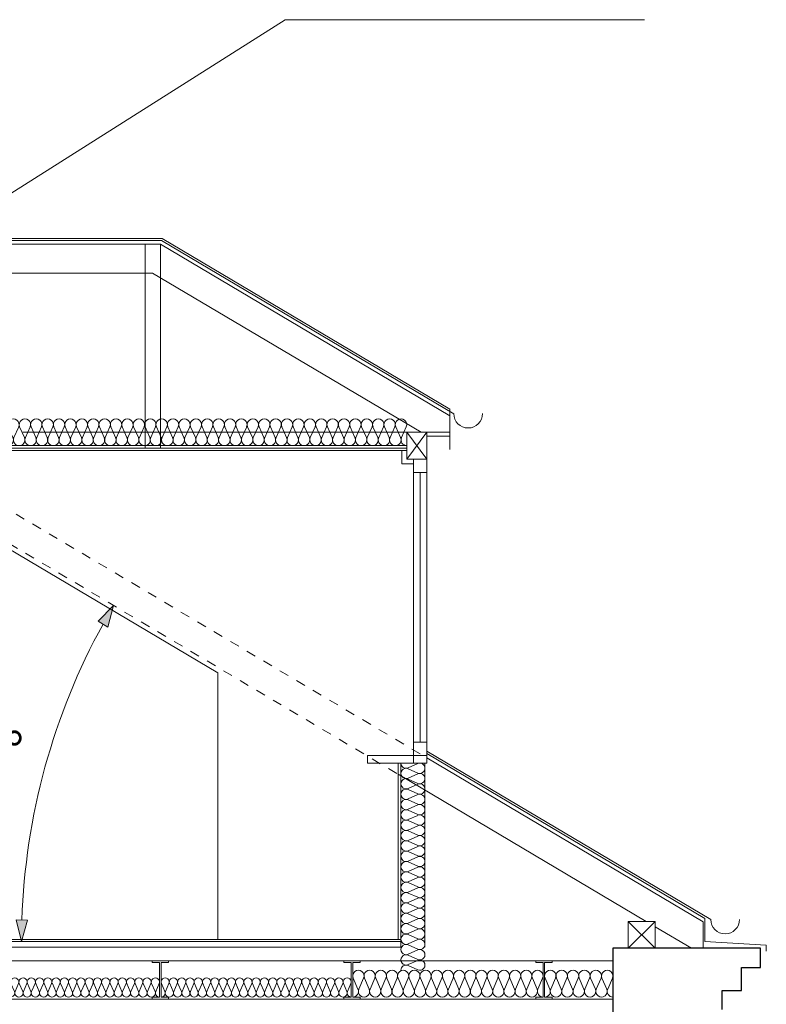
# Model space of a CAD drawing. Extents: x -394022 to -71759, y -12022 to 18278.
# Tile 43 of 91: x -216402 to -212509, y 7516 to 12649. Entities that reach past the tile are written whole.
import ezdxf

# ---------------------------------------------------------------- set-up
doc = ezdxf.new("R2010")
doc.units = 0
doc.header["$MEASUREMENT"] = 0
doc.linetypes.add('Hidden Line', pattern=[100, 50, -50])
for name, color, linetype, lineweight in [('0_Nr_Pióra__21', 7, 'Continuous', 13), ('0_Nr_Pióra__5', 7, 'Continuous', 13), ('INWENT DACH_Nr_Pióra__5', 7, 'Continuous', 13), ('INWENT ODWODNIENIE_Nr_Pióra__5', 7, 'Continuous', 13), ('INWENT OPISY_Nr_Pióra__21', 7, 'Continuous', 13), ('INWENT STROPY_Nr_Pióra__21', 7, 'Continuous', 13), ('INWENT. OKNA_Nr_Pióra__21', 7, 'Continuous', 13), ('INWENT.ŚCIANY_Nr_Pióra__1', 7, 'Continuous', 25), ('INWENT.ŚCIANY_Nr_Pióra__21', 7, 'Continuous', 13), ('INWENT.ŚCIANY_Nr_Pióra__5', 7, 'Continuous', 13)]:
    doc.layers.add(name, color=color, linetype=linetype, lineweight=lineweight)
doc.layers.add('INWENT STROPY', color=7, linetype='Continuous')
for name, color, linetype, lineweight, true_color in [('INWENT STROPY_Nr_Pióra__2', 7, 'Continuous', 13, 0x7f7f7f), ('INWENT STROPY_Nr_Pióra__25', 7, 'Continuous', 15, 0x40a5ff), ('Inwentaryzacja Konst._Nr_Pióra__24', 7, 'Continuous', 13, 0x029e21), ('Inwentaryzacja Konst._Nr_Pióra__25', 7, 'Continuous', 15, 0x40a5ff)]:
    doc.layers.add(name, color=color, linetype=linetype, lineweight=lineweight, true_color=true_color)
doc.styles.add('GENERATED_STYLE_1', font='txt')
doc.dimstyles.new('GENERATED_STYLE__1', dxfattribs={"dimtxt": 200, "dimasz": 110.144928, "dimexe": 0.18, "dimexo": 40, "dimgap": 0.09, "dimtad": 1, "dimtih": 1, "dimtoh": 1, "dimdec": 0, "dimzin": 0, "dimdsep": 46, "dimtxsty": 'GENERATED_STYLE_1', "dimblk": 'ARROWHEAD_5', "dimblk1": 'ARROWHEAD_5', "dimblk2": 'ARROWHEAD_5', "dimcen": 0.09, "dimclrd": 7, "dimclre": 7, "dimclrt": 7, "dimazin": 0, "dimtfac": 1, "dimtdec": 4, "dimtmove": 0, "dimatfit": 3, "dimfxl": 0, "dimtolj": 1, "dimtzin": 0, "dimarcsym": 0})

# ---------------------------------------------------------------- blocks, each defined once
blk = doc.blocks.new('Izolacja cieplna 14_16', base_point=(-214414.2, 8773.2))
at = {"layer": 'INWENT STROPY_Nr_Pióra__2', "linetype": 'Continuous'}
for p, q in [((-214326.5, 8770.9), (-214377, 8748.4)), ((-214377, 8743.9), (-214326.5, 8721.5)), ((-214326.5, 8716.9), (-214377, 8694.4)), ((-214377, 8689.9), (-214326.5, 8667.5)), ((-214326.5, 8662.9), (-214377, 8640.4)), ((-214377, 8635.9), (-214326.5, 8613.5)), ((-214326.5, 8608.9), (-214377, 8586.4)), ((-214377, 8581.9), (-214326.5, 8559.5)), ((-214326.5, 8554.9), (-214377, 8532.4)), ((-214377, 8527.9), (-214326.5, 8505.5)), ((-214326.5, 8500.9), (-214377, 8478.4)), ((-214377, 8473.9), (-214326.5, 8451.5)), ((-214326.5, 8446.9), (-214377, 8424.4)), ((-214377, 8419.9), (-214326.5, 8397.5)), ((-214326.5, 8392.9), (-214377, 8370.4)), ((-214377, 8365.9), (-214326.5, 8343.5)), ((-214326.5, 8338.9), (-214377, 8316.4)), ((-214377, 8311.9), (-214326.5, 8289.5)), ((-214326.5, 8284.9), (-214377, 8262.4)), ((-214377, 8257.9), (-214326.5, 8235.5)), ((-214326.5, 8230.9), (-214377, 8208.4)), ((-214377, 8203.9), (-214326.5, 8181.5)), ((-214326.5, 8176.9), (-214377, 8154.4)), ((-214377, 8149.9), (-214326.5, 8127.5)), ((-214326.5, 8122.9), (-214377, 8100.4)), ((-214377, 8095.9), (-214326.5, 8073.5)), ((-214326.5, 8068.9), (-214377, 8046.4)), ((-214377, 8041.9), (-214326.5, 8019.5)), ((-214326.5, 8014.9), (-214377, 7992.4)), ((-214377, 7987.9), (-214326.5, 7965.5)), ((-214326.5, 7960.9), (-214377, 7938.4)), ((-214377, 7933.9), (-214326.5, 7911.5)), ((-214326.5, 7906.9), (-214377, 7884.4)), ((-214377, 7879.9), (-214326.5, 7857.5)), ((-214326.5, 7852.9), (-214377, 7830.4)), ((-214377, 7825.9), (-214326.5, 7803.5)), ((-214326.5, 7798.9), (-214377, 7776.4)), ((-214377, 7771.9), (-214326.5, 7749.5)), ((-214326.5, 7744.9), (-214377, 7722.4)), ((-214377, 7717.9), (-214326.5, 7695.5))]:
    blk.add_line(p, q, dxfattribs=at)
for centre, start_param, end_param in [((-214387.7, 8719.2), 2.7288, 6.695979), ((-214387.7, 8773.2), 4.712389, 6.695979), ((-214315.8, 8746.2), 5.870392, 9.837571), ((-214387.7, 8665.2), 2.7288, 6.695979), ((-214315.8, 8692.2), 5.870392, 9.837571), ((-214387.7, 8611.2), 2.7288, 6.695979), ((-214315.8, 8638.2), 5.870392, 9.837571), ((-214387.7, 8557.2), 2.7288, 6.695979), ((-214315.8, 8584.2), 5.870392, 9.837571), ((-214387.7, 8503.2), 2.7288, 6.695979), ((-214315.8, 8530.2), 5.870392, 9.837571), ((-214387.7, 8449.2), 2.7288, 6.695979), ((-214315.8, 8476.2), 5.870392, 9.837571), ((-214387.7, 8395.2), 2.7288, 6.695979), ((-214315.8, 8422.2), 5.870392, 9.837571), ((-214387.7, 8341.2), 2.7288, 6.695979), ((-214315.8, 8368.2), 5.870392, 9.837571), ((-214387.7, 8287.2), 2.7288, 6.695979), ((-214315.8, 8314.2), 5.870392, 9.837571), ((-214315.8, 8260.2), 5.870392, 9.837571), ((-214387.7, 8233.2), 2.7288, 6.695979), ((-214315.8, 8206.2), 5.870392, 9.837571), ((-214387.7, 8179.2), 2.7288, 6.695979), ((-214315.8, 8152.2), 5.870392, 9.837571), ((-214387.7, 8125.2), 2.7288, 6.695979), ((-214315.8, 8098.2), 5.870392, 9.837571), ((-214387.7, 8071.2), 2.7288, 6.695979), ((-214315.8, 8044.2), 5.870392, 9.837571), ((-214387.7, 8017.2), 2.7288, 6.695979), ((-214315.8, 7990.2), 5.870392, 9.837571), ((-214387.7, 7963.2), 2.7288, 6.695979), ((-214315.8, 7936.2), 5.870392, 9.837571), ((-214387.7, 7909.2), 2.7288, 6.695979), ((-214315.8, 7882.2), 5.870392, 9.837571), ((-214387.7, 7855.2), 2.7288, 6.695979), ((-214315.8, 7828.2), 5.870392, 9.837571), ((-214387.7, 7801.2), 2.7288, 6.695979), ((-214315.8, 7774.2), 5.870392, 9.837571), ((-214387.7, 7747.2), 2.7288, 6.695979), ((-214387.7, 7693.2), 2.7288, 4.712389), ((-214315.8, 7720.2), 5.870392, 9.837571)]:
    blk.add_ellipse(centre, major_axis=(0, -27), ratio=0.984621, start_param=start_param, end_param=end_param, dxfattribs=at)
blk = doc.blocks.new('Izolacja cieplna 14_33', base_point=(-216665.2, 7553.2))
at = {"layer": 'INWENT STROPY_Nr_Pióra__2', "linetype": 'Continuous'}
for p, q in [((-216663.4, 7623.4), (-216645.5, 7583)), ((-216641.9, 7583), (-216623.9, 7623.4)), ((-216620.3, 7623.4), (-216602.4, 7583)), ((-216598.7, 7583), (-216580.8, 7623.4)), ((-216577.2, 7623.4), (-216559.2, 7583)), ((-216555.6, 7583), (-216537.7, 7623.4)), ((-216534, 7623.4), (-216516.1, 7583)), ((-216512.5, 7583), (-216494.5, 7623.4)), ((-216490.9, 7623.4), (-216473, 7583)), ((-216469.3, 7583), (-216451.4, 7623.4)), ((-216447.8, 7623.4), (-216429.8, 7583)), ((-216426.2, 7583), (-216408.3, 7623.4)), ((-216404.7, 7623.4), (-216386.7, 7583)), ((-216383.1, 7583), (-216365.1, 7623.4)), ((-216361.5, 7623.4), (-216343.6, 7583)), ((-216340, 7583), (-216322, 7623.4)), ((-216318.4, 7623.4), (-216300.4, 7583)), ((-216296.8, 7583), (-216278.9, 7623.4)), ((-216275.3, 7623.4), (-216257.3, 7583)), ((-216253.7, 7583), (-216235.8, 7623.4)), ((-216232.1, 7623.4), (-216214.2, 7583)), ((-216210.6, 7583), (-216192.6, 7623.4)), ((-216189, 7623.4), (-216171.1, 7583)), ((-216167.4, 7583), (-216149.5, 7623.4)), ((-216145.9, 7623.4), (-216127.9, 7583)), ((-216124.3, 7583), (-216106.4, 7623.4)), ((-216102.7, 7623.4), (-216084.8, 7583)), ((-216081.2, 7583), (-216063.2, 7623.4)), ((-216059.6, 7623.4), (-216041.7, 7583)), ((-216038, 7583), (-216020.1, 7623.4)), ((-216016.5, 7623.4), (-215998.5, 7583)), ((-215994.9, 7583), (-215977, 7623.4)), ((-215973.3, 7623.4), (-215955.4, 7583)), ((-215951.8, 7583), (-215933.8, 7623.4)), ((-215930.2, 7623.4), (-215912.3, 7583)), ((-215908.7, 7583), (-215890.7, 7623.4)), ((-215887.1, 7623.4), (-215869.1, 7583)), ((-215865.5, 7583), (-215847.6, 7623.4)), ((-215844, 7623.4), (-215826, 7583)), ((-215822.4, 7583), (-215804.4, 7623.4)), ((-215800.8, 7623.4), (-215782.9, 7583)), ((-215779.3, 7583), (-215761.3, 7623.4)), ((-215757.7, 7623.4), (-215739.8, 7583)), ((-215736.1, 7583), (-215718.2, 7623.4)), ((-215714.6, 7623.4), (-215696.6, 7583)), ((-215693, 7583), (-215675.1, 7623.4))]:
    blk.add_line(p, q, dxfattribs=at)
for centre, start_param, end_param in [((-216643.7, 7631.9), 5.870392, 9.837571), ((-216600.6, 7631.9), 5.870392, 9.837571), ((-216557.4, 7631.9), 5.870392, 9.837571), ((-216514.3, 7631.9), 5.870392, 9.837571), ((-216471.2, 7631.9), 5.870392, 9.837571), ((-216428, 7631.9), 5.870392, 9.837571), ((-216384.9, 7631.9), 5.870392, 9.837571), ((-216341.8, 7631.9), 5.870392, 9.837571), ((-216298.6, 7631.9), 5.870392, 9.837571), ((-216255.5, 7631.9), 5.870392, 9.837571), ((-216212.4, 7631.9), 5.870392, 9.837571), ((-216169.2, 7631.9), 5.870392, 9.837571), ((-216126.1, 7631.9), 5.870392, 9.837571), ((-216083, 7631.9), 5.870392, 9.837571), ((-216039.9, 7631.9), 5.870392, 9.837571), ((-215996.7, 7631.9), 5.870392, 9.837571), ((-215953.6, 7631.9), 5.870392, 9.837571), ((-215910.5, 7631.9), 5.870392, 9.837571), ((-215867.3, 7631.9), 5.870392, 9.837571), ((-215824.2, 7631.9), 5.870392, 9.837571), ((-215781.1, 7631.9), 5.870392, 9.837571), ((-215737.9, 7631.9), 5.870392, 9.837571), ((-215694.8, 7631.9), 5.870392, 9.837571), ((-216665.2, 7574.4), 4.712389, 6.695979), ((-216622.1, 7574.4), 2.7288, 6.695979), ((-216579, 7574.4), 2.7288, 6.695979), ((-216535.9, 7574.4), 2.7288, 6.695979), ((-216492.7, 7574.4), 2.7288, 6.695979), ((-216449.6, 7574.4), 2.7288, 6.695979), ((-216406.5, 7574.4), 2.7288, 6.695979), ((-216363.3, 7574.4), 2.7288, 6.695979), ((-216320.2, 7574.4), 2.7288, 6.695979), ((-216277.1, 7574.4), 2.7288, 6.695979), ((-216233.9, 7574.4), 2.7288, 6.695979), ((-216190.8, 7574.4), 2.7288, 6.695979), ((-216147.7, 7574.4), 2.7288, 6.695979), ((-216104.6, 7574.4), 2.7288, 6.695979), ((-216061.4, 7574.4), 2.7288, 6.695979), ((-216018.3, 7574.4), 2.7288, 6.695979), ((-215975.2, 7574.4), 2.7288, 6.695979), ((-215932, 7574.4), 2.7288, 6.695979), ((-215888.9, 7574.4), 2.7288, 6.695979), ((-215845.8, 7574.4), 2.7288, 6.695979), ((-215802.6, 7574.4), 2.7288, 6.695979), ((-215759.5, 7574.4), 2.7288, 6.695979), ((-215716.4, 7574.4), 2.7288, 6.695979), ((-215673.2, 7574.4), 2.7288, 4.712389)]:
    blk.add_ellipse(centre, major_axis=(21.6, 0), ratio=0.986209, start_param=start_param, end_param=end_param, dxfattribs=at)
blk = doc.blocks.new('Izolacja cieplna 14_34', base_point=(-213665.2, 7553.2))
at = {"layer": 'INWENT STROPY_Nr_Pióra__2', "linetype": 'Continuous'}
for p, q in [((-213662.8, 7651.5), (-213638.1, 7594.9)), ((-213633.1, 7594.9), (-213608.4, 7651.5)), ((-213603.4, 7651.5), (-213578.7, 7594.9)), ((-213573.8, 7594.9), (-213549.1, 7651.5)), ((-213544.1, 7651.5), (-213519.4, 7594.9)), ((-213514.4, 7594.9), (-213489.7, 7651.5)), ((-213484.8, 7651.5), (-213460.1, 7594.9)), ((-213455.1, 7594.9), (-213430.4, 7651.5)), ((-213425.4, 7651.5), (-213400.7, 7594.9)), ((-213395.8, 7594.9), (-213371.1, 7651.5)), ((-213366.1, 7651.5), (-213341.4, 7594.9)), ((-213336.4, 7594.9), (-213311.7, 7651.5))]:
    blk.add_line(p, q, dxfattribs=at)
for centre, start_param, end_param in [((-213635.6, 7663.4), 4.299595, 8.266775), ((-213576.2, 7663.4), 4.299595, 8.266775), ((-213516.9, 7663.4), 4.299595, 8.266775), ((-213457.6, 7663.4), 4.299595, 8.266775), ((-213398.2, 7663.4), 4.299595, 8.266775), ((-213338.9, 7663.4), 4.299595, 8.266775), ((-213665.2, 7583), 3.141593, 5.125182), ((-213605.9, 7583), 1.158004, 5.125183), ((-213546.6, 7583), 1.158004, 5.125183), ((-213487.2, 7583), 1.158004, 5.125183), ((-213427.9, 7583), 1.158004, 5.125183), ((-213368.6, 7583), 1.158004, 5.125183), ((-213309.2, 7583), 1.158004, 3.141593)]:
    blk.add_ellipse(centre, major_axis=(0, 29.8), ratio=0.996364, start_param=start_param, end_param=end_param, dxfattribs=at)
blk = doc.blocks.new('Izolacja cieplna 14_55', base_point=(-218069.2, 10428.2))
at = {"layer": 'INWENT STROPY_Nr_Pióra__2', "linetype": 'Continuous'}
for p, q in [((-218066.8, 10526.5), (-218042, 10469.9)), ((-218037, 10469.9), (-218012.3, 10526.5)), ((-218007.3, 10526.5), (-217982.6, 10469.9)), ((-217977.6, 10469.9), (-217952.9, 10526.5)), ((-217947.9, 10526.5), (-217923.2, 10469.9)), ((-217918.2, 10469.9), (-217893.4, 10526.5)), ((-217888.4, 10526.5), (-217863.7, 10469.9)), ((-217858.7, 10469.9), (-217834, 10526.5)), ((-217829, 10526.5), (-217804.3, 10469.9)), ((-217799.3, 10469.9), (-217774.6, 10526.5)), ((-217769.6, 10526.5), (-217744.8, 10469.9)), ((-217739.9, 10469.9), (-217715.1, 10526.5)), ((-217710.1, 10526.5), (-217685.4, 10469.9)), ((-217680.4, 10469.9), (-217655.7, 10526.5)), ((-217650.7, 10526.5), (-217626, 10469.9)), ((-217621, 10469.9), (-217596.3, 10526.5)), ((-217591.3, 10526.5), (-217566.5, 10469.9)), ((-217561.5, 10469.9), (-217536.8, 10526.5)), ((-217531.8, 10526.5), (-217507.1, 10469.9)), ((-217502.1, 10469.9), (-217477.4, 10526.5)), ((-217472.4, 10526.5), (-217447.7, 10469.9)), ((-217442.7, 10469.9), (-217418, 10526.5)), ((-217413, 10526.5), (-217388.2, 10469.9)), ((-217383.2, 10469.9), (-217358.5, 10526.5)), ((-217353.5, 10526.5), (-217328.8, 10469.9)), ((-217323.8, 10469.9), (-217299.1, 10526.5)), ((-217294.1, 10526.5), (-217269.4, 10469.9)), ((-217264.4, 10469.9), (-217239.6, 10526.5)), ((-217234.7, 10526.5), (-217209.9, 10469.9)), ((-217204.9, 10469.9), (-217180.2, 10526.5)), ((-217175.2, 10526.5), (-217150.5, 10469.9)), ((-217145.5, 10469.9), (-217120.8, 10526.5)), ((-217115.8, 10526.5), (-217091.1, 10469.9)), ((-217086.1, 10469.9), (-217061.3, 10526.5)), ((-217056.3, 10526.5), (-217031.6, 10469.9)), ((-217026.6, 10469.9), (-217001.9, 10526.5)), ((-216996.9, 10526.5), (-216972.2, 10469.9)), ((-216967.2, 10469.9), (-216942.5, 10526.5)), ((-216937.5, 10526.5), (-216912.8, 10469.9)), ((-216907.8, 10469.9), (-216883, 10526.5)), ((-216878, 10526.5), (-216853.3, 10469.9)), ((-216848.3, 10469.9), (-216823.6, 10526.5)), ((-216818.6, 10526.5), (-216793.9, 10469.9)), ((-216788.9, 10469.9), (-216764.2, 10526.5)), ((-216759.2, 10526.5), (-216734.4, 10469.9)), ((-216729.5, 10469.9), (-216704.7, 10526.5)), ((-216699.7, 10526.5), (-216675, 10469.9)), ((-216670, 10469.9), (-216645.3, 10526.5)), ((-216640.3, 10526.5), (-216615.6, 10469.9)), ((-216610.6, 10469.9), (-216585.9, 10526.5)), ((-216580.9, 10526.5), (-216556.1, 10469.9)), ((-216551.1, 10469.9), (-216526.4, 10526.5)), ((-216521.4, 10526.5), (-216496.7, 10469.9)), ((-216491.7, 10469.9), (-216467, 10526.5)), ((-216462, 10526.5), (-216437.3, 10469.9)), ((-216432.3, 10469.9), (-216407.6, 10526.5)), ((-216402.6, 10526.5), (-216377.8, 10469.9)), ((-216372.8, 10469.9), (-216348.1, 10526.5)), ((-216343.1, 10526.5), (-216318.4, 10469.9)), ((-216313.4, 10469.9), (-216288.7, 10526.5)), ((-216283.7, 10526.5), (-216259, 10469.9)), ((-216254, 10469.9), (-216229.2, 10526.5)), ((-216224.3, 10526.5), (-216199.5, 10469.9)), ((-216194.5, 10469.9), (-216169.8, 10526.5)), ((-216164.8, 10526.5), (-216140.1, 10469.9)), ((-216135.1, 10469.9), (-216110.4, 10526.5)), ((-216105.4, 10526.5), (-216080.7, 10469.9)), ((-216075.7, 10469.9), (-216050.9, 10526.5)), ((-216045.9, 10526.5), (-216021.2, 10469.9)), ((-216016.2, 10469.9), (-215991.5, 10526.5)), ((-215986.5, 10526.5), (-215961.8, 10469.9)), ((-215956.8, 10469.9), (-215932.1, 10526.5)), ((-215927.1, 10526.5), (-215902.3, 10469.9)), ((-215897.4, 10469.9), (-215872.6, 10526.5)), ((-215867.6, 10526.5), (-215842.9, 10469.9)), ((-215837.9, 10469.9), (-215813.2, 10526.5)), ((-215808.2, 10526.5), (-215783.5, 10469.9)), ((-215778.5, 10469.9), (-215753.8, 10526.5)), ((-215748.8, 10526.5), (-215724, 10469.9)), ((-215719, 10469.9), (-215694.3, 10526.5)), ((-215689.3, 10526.5), (-215664.6, 10469.9)), ((-215659.6, 10469.9), (-215634.9, 10526.5)), ((-215629.9, 10526.5), (-215605.2, 10469.9)), ((-215600.2, 10469.9), (-215575.5, 10526.5)), ((-215570.5, 10526.5), (-215545.7, 10469.9)), ((-215540.7, 10469.9), (-215516, 10526.5)), ((-215511, 10526.5), (-215486.3, 10469.9)), ((-215481.3, 10469.9), (-215456.6, 10526.5)), ((-215451.6, 10526.5), (-215426.9, 10469.9)), ((-215421.9, 10469.9), (-215397.1, 10526.5)), ((-215392.2, 10526.5), (-215367.4, 10469.9)), ((-215362.4, 10469.9), (-215337.7, 10526.5)), ((-215332.7, 10526.5), (-215308, 10469.9)), ((-215303, 10469.9), (-215278.3, 10526.5)), ((-215273.3, 10526.5), (-215248.6, 10469.9)), ((-215243.6, 10469.9), (-215218.8, 10526.5)), ((-215213.8, 10526.5), (-215189.1, 10469.9)), ((-215184.1, 10469.9), (-215159.4, 10526.5)), ((-215154.4, 10526.5), (-215129.7, 10469.9)), ((-215124.7, 10469.9), (-215100, 10526.5)), ((-215095, 10526.5), (-215070.3, 10469.9)), ((-215065.3, 10469.9), (-215040.5, 10526.5)), ((-215035.5, 10526.5), (-215010.8, 10469.9)), ((-215005.8, 10469.9), (-214981.1, 10526.5)), ((-214976.1, 10526.5), (-214951.4, 10469.9)), ((-214946.4, 10469.9), (-214921.7, 10526.5)), ((-214916.7, 10526.5), (-214891.9, 10469.9)), ((-214887, 10469.9), (-214862.2, 10526.5)), ((-214857.2, 10526.5), (-214832.5, 10469.9)), ((-214827.5, 10469.9), (-214802.8, 10526.5)), ((-214797.8, 10526.5), (-214773.1, 10469.9)), ((-214768.1, 10469.9), (-214743.4, 10526.5)), ((-214738.4, 10526.5), (-214713.6, 10469.9)), ((-214708.6, 10469.9), (-214683.9, 10526.5)), ((-214678.9, 10526.5), (-214654.2, 10469.9)), ((-214649.2, 10469.9), (-214624.5, 10526.5)), ((-214619.5, 10526.5), (-214594.8, 10469.9)), ((-214589.8, 10469.9), (-214565.1, 10526.5)), ((-214560.1, 10526.5), (-214535.3, 10469.9)), ((-214530.3, 10469.9), (-214505.6, 10526.5)), ((-214500.6, 10526.5), (-214475.9, 10469.9)), ((-214470.9, 10469.9), (-214446.2, 10526.5)), ((-214441.2, 10526.5), (-214416.5, 10469.9)), ((-214411.5, 10469.9), (-214386.7, 10526.5))]:
    blk.add_line(p, q, dxfattribs=at)
for centre, start_param, end_param in [((-218039.5, 10538.4), 4.299595, 8.266775), ((-217980.1, 10538.4), 4.299595, 8.266775), ((-217920.7, 10538.4), 4.299595, 8.266775), ((-217861.2, 10538.4), 4.299595, 8.266775), ((-217801.8, 10538.4), 4.299595, 8.266775), ((-217742.4, 10538.4), 4.299595, 8.266775), ((-217682.9, 10538.4), 4.299595, 8.266775), ((-217623.5, 10538.4), 4.299595, 8.266775), ((-217564, 10538.4), 4.299595, 8.266775), ((-217504.6, 10538.4), 4.299595, 8.266775), ((-217445.2, 10538.4), 4.299595, 8.266775), ((-217385.7, 10538.4), 4.299595, 8.266775), ((-217326.3, 10538.4), 4.299595, 8.266775), ((-217266.9, 10538.4), 4.299595, 8.266775), ((-217207.4, 10538.4), 4.299595, 8.266775), ((-217148, 10538.4), 4.299595, 8.266775), ((-217088.6, 10538.4), 4.299595, 8.266775), ((-217029.1, 10538.4), 4.299595, 8.266775), ((-216969.7, 10538.4), 4.299595, 8.266775), ((-216910.3, 10538.4), 4.299595, 8.266775), ((-216850.8, 10538.4), 4.299595, 8.266775), ((-216791.4, 10538.4), 4.299595, 8.266775), ((-216731.9, 10538.4), 4.299595, 8.266775), ((-216672.5, 10538.4), 4.299595, 8.266775), ((-216613.1, 10538.4), 4.299595, 8.266775), ((-216553.6, 10538.4), 4.299595, 8.266775), ((-216494.2, 10538.4), 4.299595, 8.266775), ((-216434.8, 10538.4), 4.299595, 8.266775), ((-216375.3, 10538.4), 4.299595, 8.266775), ((-216315.9, 10538.4), 4.299595, 8.266775), ((-216256.5, 10538.4), 4.299595, 8.266775), ((-216197, 10538.4), 4.299595, 8.266775), ((-216137.6, 10538.4), 4.299595, 8.266775), ((-216078.2, 10538.4), 4.299595, 8.266775), ((-216018.7, 10538.4), 4.299595, 8.266775), ((-215959.3, 10538.4), 4.299595, 8.266775), ((-215899.9, 10538.4), 4.299595, 8.266775), ((-215840.4, 10538.4), 4.299595, 8.266775), ((-215781, 10538.4), 4.299595, 8.266775), ((-215721.5, 10538.4), 4.299595, 8.266775), ((-215662.1, 10538.4), 4.299595, 8.266775), ((-215602.7, 10538.4), 4.299595, 8.266775), ((-215543.2, 10538.4), 4.299595, 8.266775), ((-215483.8, 10538.4), 4.299595, 8.266775), ((-215424.4, 10538.4), 4.299595, 8.266775), ((-215364.9, 10538.4), 4.299595, 8.266775), ((-215305.5, 10538.4), 4.299595, 8.266775), ((-215246.1, 10538.4), 4.299595, 8.266775), ((-215186.6, 10538.4), 4.299595, 8.266775), ((-215127.2, 10538.4), 4.299595, 8.266775), ((-215067.8, 10538.4), 4.299595, 8.266775), ((-215008.3, 10538.4), 4.299595, 8.266775), ((-214948.9, 10538.4), 4.299595, 8.266775), ((-214889.4, 10538.4), 4.299595, 8.266775), ((-214830, 10538.4), 4.299595, 8.266775), ((-214770.6, 10538.4), 4.299595, 8.266775), ((-214711.1, 10538.4), 4.299595, 8.266775), ((-214651.7, 10538.4), 4.299595, 8.266775), ((-214592.3, 10538.4), 4.299595, 8.266775), ((-214532.8, 10538.4), 4.299595, 8.266775), ((-214473.4, 10538.4), 4.299595, 8.266775), ((-214414, 10538.4), 4.299595, 8.266775), ((-218069.2, 10458), 3.141593, 5.125182), ((-218009.8, 10458), 1.158004, 5.125183), ((-217950.4, 10458), 1.158004, 5.125183), ((-217890.9, 10458), 1.158004, 5.125183), ((-217831.5, 10458), 1.158004, 5.125183), ((-217772.1, 10458), 1.158004, 5.125183), ((-217712.6, 10458), 1.158004, 5.125183), ((-217653.2, 10458), 1.158004, 5.125183), ((-217593.8, 10458), 1.158004, 5.125183), ((-217534.3, 10458), 1.158004, 5.125183), ((-217474.9, 10458), 1.158004, 5.125183), ((-217415.5, 10458), 1.158004, 5.125183), ((-217356, 10458), 1.158004, 5.125183), ((-217296.6, 10458), 1.158004, 5.125183), ((-217237.2, 10458), 1.158004, 5.125183), ((-217177.7, 10458), 1.158004, 5.125183), ((-217118.3, 10458), 1.158004, 5.125183), ((-217058.8, 10458), 1.158004, 5.125183), ((-216999.4, 10458), 1.158004, 5.125183), ((-216940, 10458), 1.158004, 5.125183), ((-216880.5, 10458), 1.158004, 5.125183), ((-216821.1, 10458), 1.158004, 5.125183), ((-216761.7, 10458), 1.158004, 5.125183), ((-216702.2, 10458), 1.158004, 5.125183), ((-216642.8, 10458), 1.158004, 5.125183), ((-216583.4, 10458), 1.158004, 5.125183), ((-216523.9, 10458), 1.158004, 5.125183), ((-216464.5, 10458), 1.158004, 5.125183), ((-216405.1, 10458), 1.158004, 5.125183), ((-216345.6, 10458), 1.158004, 5.125183), ((-216286.2, 10458), 1.158004, 5.125183), ((-216226.7, 10458), 1.158004, 5.125183), ((-216167.3, 10458), 1.158004, 5.125183), ((-216107.9, 10458), 1.158004, 5.125183), ((-216048.4, 10458), 1.158004, 5.125183), ((-215989, 10458), 1.158004, 5.125183), ((-215929.6, 10458), 1.158004, 5.125183), ((-215870.1, 10458), 1.158004, 5.125183), ((-215810.7, 10458), 1.158004, 5.125183), ((-215751.3, 10458), 1.158004, 5.125183), ((-215691.8, 10458), 1.158004, 5.125183), ((-215632.4, 10458), 1.158004, 5.125183), ((-215573, 10458), 1.158004, 5.125183), ((-215513.5, 10458), 1.158004, 5.125183), ((-215454.1, 10458), 1.158004, 5.125183), ((-215394.7, 10458), 1.158004, 5.125183), ((-215335.2, 10458), 1.158004, 5.125183), ((-215275.8, 10458), 1.158004, 5.125183), ((-215216.3, 10458), 1.158004, 5.125183), ((-215156.9, 10458), 1.158004, 5.125183), ((-215097.5, 10458), 1.158004, 5.125183), ((-215038, 10458), 1.158004, 5.125183), ((-214978.6, 10458), 1.158004, 5.125183), ((-214919.2, 10458), 1.158004, 5.125183), ((-214859.7, 10458), 1.158004, 5.125183), ((-214800.3, 10458), 1.158004, 5.125183), ((-214740.9, 10458), 1.158004, 5.125183), ((-214681.4, 10458), 1.158004, 5.125183), ((-214622, 10458), 1.158004, 5.125183), ((-214562.6, 10458), 1.158004, 5.125183), ((-214503.1, 10458), 1.158004, 5.125183), ((-214443.7, 10458), 1.158004, 5.125183), ((-214384.2, 10458), 1.158004, 3.141593)]:
    blk.add_ellipse(centre, major_axis=(0, 29.8), ratio=0.998079, start_param=start_param, end_param=end_param, dxfattribs=at)
blk = doc.blocks.new('Izolacja cieplna 14_92', base_point=(-215665.2, 7553.2))
at = {"layer": 'INWENT STROPY_Nr_Pióra__2', "linetype": 'Continuous'}
for p, q in [((-215663.4, 7623.4), (-215645.5, 7583)), ((-215641.9, 7583), (-215623.9, 7623.4)), ((-215620.3, 7623.4), (-215602.4, 7583)), ((-215598.7, 7583), (-215580.8, 7623.4)), ((-215577.2, 7623.4), (-215559.2, 7583)), ((-215555.6, 7583), (-215537.7, 7623.4)), ((-215534, 7623.4), (-215516.1, 7583)), ((-215512.5, 7583), (-215494.5, 7623.4)), ((-215490.9, 7623.4), (-215473, 7583)), ((-215469.3, 7583), (-215451.4, 7623.4)), ((-215447.8, 7623.4), (-215429.8, 7583)), ((-215426.2, 7583), (-215408.3, 7623.4)), ((-215404.7, 7623.4), (-215386.7, 7583)), ((-215383.1, 7583), (-215365.1, 7623.4)), ((-215361.5, 7623.4), (-215343.6, 7583)), ((-215340, 7583), (-215322, 7623.4)), ((-215318.4, 7623.4), (-215300.4, 7583)), ((-215296.8, 7583), (-215278.9, 7623.4)), ((-215275.3, 7623.4), (-215257.3, 7583)), ((-215253.7, 7583), (-215235.8, 7623.4)), ((-215232.1, 7623.4), (-215214.2, 7583)), ((-215210.6, 7583), (-215192.6, 7623.4)), ((-215189, 7623.4), (-215171.1, 7583)), ((-215167.4, 7583), (-215149.5, 7623.4)), ((-215145.9, 7623.4), (-215127.9, 7583)), ((-215124.3, 7583), (-215106.4, 7623.4)), ((-215102.7, 7623.4), (-215084.8, 7583)), ((-215081.2, 7583), (-215063.2, 7623.4)), ((-215059.6, 7623.4), (-215041.7, 7583)), ((-215038, 7583), (-215020.1, 7623.4)), ((-215016.5, 7623.4), (-214998.5, 7583)), ((-214994.9, 7583), (-214977, 7623.4)), ((-214973.3, 7623.4), (-214955.4, 7583)), ((-214951.8, 7583), (-214933.8, 7623.4)), ((-214930.2, 7623.4), (-214912.3, 7583)), ((-214908.7, 7583), (-214890.7, 7623.4)), ((-214887.1, 7623.4), (-214869.1, 7583)), ((-214865.5, 7583), (-214847.6, 7623.4)), ((-214844, 7623.4), (-214826, 7583)), ((-214822.4, 7583), (-214804.4, 7623.4)), ((-214800.8, 7623.4), (-214782.9, 7583)), ((-214779.3, 7583), (-214761.3, 7623.4)), ((-214757.7, 7623.4), (-214739.8, 7583)), ((-214736.1, 7583), (-214718.2, 7623.4)), ((-214714.6, 7623.4), (-214696.6, 7583)), ((-214693, 7583), (-214675.1, 7623.4))]:
    blk.add_line(p, q, dxfattribs=at)
for centre, start_param, end_param in [((-215643.7, 7631.9), 5.870392, 9.837571), ((-215600.6, 7631.9), 5.870392, 9.837571), ((-215557.4, 7631.9), 5.870392, 9.837571), ((-215514.3, 7631.9), 5.870392, 9.837571), ((-215471.2, 7631.9), 5.870392, 9.837571), ((-215428, 7631.9), 5.870392, 9.837571), ((-215384.9, 7631.9), 5.870392, 9.837571), ((-215341.8, 7631.9), 5.870392, 9.837571), ((-215298.6, 7631.9), 5.870392, 9.837571), ((-215255.5, 7631.9), 5.870392, 9.837571), ((-215212.4, 7631.9), 5.870392, 9.837571), ((-215169.2, 7631.9), 5.870392, 9.837571), ((-215126.1, 7631.9), 5.870392, 9.837571), ((-215083, 7631.9), 5.870392, 9.837571), ((-215039.9, 7631.9), 5.870392, 9.837571), ((-214996.7, 7631.9), 5.870392, 9.837571), ((-214953.6, 7631.9), 5.870392, 9.837571), ((-214910.5, 7631.9), 5.870392, 9.837571), ((-214867.3, 7631.9), 5.870392, 9.837571), ((-214824.2, 7631.9), 5.870392, 9.837571), ((-214781.1, 7631.9), 5.870392, 9.837571), ((-214737.9, 7631.9), 5.870392, 9.837571), ((-214694.8, 7631.9), 5.870392, 9.837571), ((-215665.2, 7574.4), 4.712389, 6.695979), ((-215622.1, 7574.4), 2.7288, 6.695979), ((-215579, 7574.4), 2.7288, 6.695979), ((-215535.9, 7574.4), 2.7288, 6.695979), ((-215492.7, 7574.4), 2.7288, 6.695979), ((-215449.6, 7574.4), 2.7288, 6.695979), ((-215406.5, 7574.4), 2.7288, 6.695979), ((-215363.3, 7574.4), 2.7288, 6.695979), ((-215320.2, 7574.4), 2.7288, 6.695979), ((-215277.1, 7574.4), 2.7288, 6.695979), ((-215233.9, 7574.4), 2.7288, 6.695979), ((-215190.8, 7574.4), 2.7288, 6.695979), ((-215147.7, 7574.4), 2.7288, 6.695979), ((-215104.6, 7574.4), 2.7288, 6.695979), ((-215061.4, 7574.4), 2.7288, 6.695979), ((-215018.3, 7574.4), 2.7288, 6.695979), ((-214975.2, 7574.4), 2.7288, 6.695979), ((-214932, 7574.4), 2.7288, 6.695979), ((-214888.9, 7574.4), 2.7288, 6.695979), ((-214845.8, 7574.4), 2.7288, 6.695979), ((-214802.6, 7574.4), 2.7288, 6.695979), ((-214759.5, 7574.4), 2.7288, 6.695979), ((-214716.4, 7574.4), 2.7288, 6.695979), ((-214673.2, 7574.4), 2.7288, 4.712389)]:
    blk.add_ellipse(centre, major_axis=(21.6, 0), ratio=0.986209, start_param=start_param, end_param=end_param, dxfattribs=at)
blk = doc.blocks.new('Izolacja cieplna 14_93', base_point=(-214665.2, 7553.2))
at = {"layer": 'INWENT STROPY_Nr_Pióra__2', "linetype": 'Continuous'}
for p, q in [((-214662.8, 7651.5), (-214638.5, 7594.9)), ((-214633.6, 7594.9), (-214609.3, 7651.5)), ((-214604.4, 7651.5), (-214580.2, 7594.9)), ((-214575.3, 7594.9), (-214551, 7651.5)), ((-214546.1, 7651.5), (-214521.8, 7594.9)), ((-214516.9, 7594.9), (-214492.6, 7651.5)), ((-214487.7, 7651.5), (-214463.5, 7594.9)), ((-214458.6, 7594.9), (-214434.3, 7651.5)), ((-214429.4, 7651.5), (-214405.1, 7594.9)), ((-214400.2, 7594.9), (-214375.9, 7651.5)), ((-214371, 7651.5), (-214346.8, 7594.9)), ((-214341.9, 7594.9), (-214317.6, 7651.5)), ((-214312.7, 7651.5), (-214288.4, 7594.9)), ((-214283.5, 7594.9), (-214259.2, 7651.5)), ((-214254.3, 7651.5), (-214230.1, 7594.9)), ((-214225.1, 7594.9), (-214200.9, 7651.5)), ((-214196, 7651.5), (-214171.7, 7594.9)), ((-214166.8, 7594.9), (-214142.5, 7651.5)), ((-214137.6, 7651.5), (-214113.3, 7594.9)), ((-214108.4, 7594.9), (-214084.2, 7651.5)), ((-214079.3, 7651.5), (-214055, 7594.9)), ((-214050.1, 7594.9), (-214025.8, 7651.5)), ((-214020.9, 7651.5), (-213996.6, 7594.9)), ((-213991.7, 7594.9), (-213967.5, 7651.5)), ((-213962.6, 7651.5), (-213938.3, 7594.9)), ((-213933.4, 7594.9), (-213909.1, 7651.5)), ((-213904.2, 7651.5), (-213879.9, 7594.9)), ((-213875, 7594.9), (-213850.8, 7651.5)), ((-213845.9, 7651.5), (-213821.6, 7594.9)), ((-213816.7, 7594.9), (-213792.4, 7651.5)), ((-213787.5, 7651.5), (-213763.2, 7594.9)), ((-213758.3, 7594.9), (-213734.1, 7651.5)), ((-213729.1, 7651.5), (-213704.9, 7594.9)), ((-213700, 7594.9), (-213675.7, 7651.5))]:
    blk.add_line(p, q, dxfattribs=at)
for centre, start_param, end_param in [((-214636.1, 7663.4), 4.299595, 8.266775), ((-214577.7, 7663.4), 4.299595, 8.266775), ((-214519.4, 7663.4), 4.299595, 8.266775), ((-214461, 7663.4), 4.299595, 8.266775), ((-214402.7, 7663.4), 4.299595, 8.266775), ((-214344.3, 7663.4), 4.299595, 8.266775), ((-214286, 7663.4), 4.299595, 8.266775), ((-214227.6, 7663.4), 4.299595, 8.266775), ((-214169.2, 7663.4), 4.299595, 8.266775), ((-214110.9, 7663.4), 4.299595, 8.266775), ((-214052.5, 7663.4), 4.299595, 8.266775), ((-213994.2, 7663.4), 4.299595, 8.266775), ((-213935.8, 7663.4), 4.299595, 8.266775), ((-213877.5, 7663.4), 4.299595, 8.266775), ((-213819.1, 7663.4), 4.299595, 8.266775), ((-213760.8, 7663.4), 4.299595, 8.266775), ((-213702.4, 7663.4), 4.299595, 8.266775), ((-214665.2, 7583), 3.141593, 5.125182), ((-214606.9, 7583), 1.158004, 5.125183), ((-214548.5, 7583), 1.158004, 5.125183), ((-214490.2, 7583), 1.158004, 5.125183), ((-214431.8, 7583), 1.158004, 5.125183), ((-214373.5, 7583), 1.158004, 5.125183), ((-214315.1, 7583), 1.158004, 5.125183), ((-214256.8, 7583), 1.158004, 5.125183), ((-214198.4, 7583), 1.158004, 5.125183), ((-214140.1, 7583), 1.158004, 5.125183), ((-214081.7, 7583), 1.158004, 5.125183), ((-214023.4, 7583), 1.158004, 5.125183), ((-213965, 7583), 1.158004, 5.125183), ((-213906.7, 7583), 1.158004, 5.125183), ((-213848.3, 7583), 1.158004, 5.125183), ((-213790, 7583), 1.158004, 5.125183), ((-213731.6, 7583), 1.158004, 5.125183), ((-213673.2, 7583), 1.158004, 3.141593)]:
    blk.add_ellipse(centre, major_axis=(0, 29.8), ratio=0.979901, start_param=start_param, end_param=end_param, dxfattribs=at)
blk = doc.blocks.new('*D279')
at = {"layer": '0_Nr_Pióra__5', "linetype": 'Continuous'}
for points in [[(-215912.4, 9594.8), (-215941.9, 9482.7), (-215994, 9512.5)], [(-216392.8, 7843.2), (-216420.9, 7955.6), (-216361, 7954.6)]]:
    blk.add_hatch(color=256, dxfattribs=at).paths.add_polyline_path(points, flags=0)
for p, q in [((-215912.4, 9594.8), (-215994, 9512.5)), ((-215912.4, 9594.8), (-215941.9, 9482.7)), ((-215941.9, 9482.7), (-215994, 9512.5)), ((-216392.8, 7843.2), (-216420.9, 7955.6)), ((-216420.9, 7955.6), (-216361, 7954.6)), ((-216392.8, 7843.2), (-216361, 7954.6))]:
    blk.add_line(p, q, dxfattribs=at)
blk.add_arc((-212959.2, 7843.2), 3433.6, 151.1946, 178.1316, dxfattribs=at)
at = {"layer": '0_Nr_Pióra__21', "insert": (-217152.3, 8704.2), "char_height": 200, "attachment_point": 7, "style": 'GENERATED_STYLE_1'}
blk.add_mtext('{30,67°}', dxfattribs=at)
blk = doc.blocks.new('ARROWHEAD_5')
at = {"color": 0, "linetype": 'Continuous', "lineweight": 0}
blk.add_line((0, 0), (-1, 0), dxfattribs=at)
blk.add_solid([(-1, 0.2679), (0, 0), (-1, -0.2679), (-1, 0.2679)], dxfattribs=at)

msp = doc.modelspace()

# ---------------------------------------------------------------- linework, layer by layer
at = {"layer": 'INWENT DACH_Nr_Pióra__5', "linetype": 'Continuous'}
for p, q in [((-218785.4, 11508.2), (-215659.7, 11508.2)), ((-215659.7, 11508.2), (-214159.2, 10618.2)), ((-218788.1, 11498.2), (-215662.5, 11498.2)), ((-215662.5, 11498.2), (-214139.2, 10594.7)), ((-214159.2, 10618.2), (-214159.2, 10408.2)), ((-218229.2, 10428.2), (-214384.2, 10428.2)), ((-218254.2, 10403.2), (-214384.2, 10403.2)), ((-218241.7, 10415.7), (-214384.2, 10415.7)), ((-217324.2, 10403.2), (-215369.2, 9243.6)), ((-214409.2, 10333.2), (-214409.2, 10403.2)), ((-214349.2, 10333.2), (-214409.2, 10333.2)), ((-214279.2, 8835.4), (-212799.2, 7957.6)), ((-214279.2, 8823.8), (-212829.2, 7963.8))]:
    msp.add_line(p, q, dxfattribs=at)
at = {"layer": 'INWENT ODWODNIENIE_Nr_Pióra__5', "linetype": 'Continuous'}
for centre in [(-214064.2, 10595.3), (-212724.2, 7958.2)]:
    msp.add_arc(centre, 75, 180.4578, 0, dxfattribs=at)
at = {"layer": 'INWENT OPISY_Nr_Pióra__21', "linetype": 'Continuous'}
for p, q in [((-215017.5, 12649), (-218165.2, 10657.5)), ((-213145.2, 12649), (-215017.5, 12649))]:
    msp.add_line(p, q, dxfattribs=at)
at = {"layer": 'INWENT STROPY_Nr_Pióra__21', "linetype": 'Continuous'}
for p, q in [((-214414.2, 7853.2), (-219569.2, 7853.2)), ((-214414.2, 7843.2), (-219569.2, 7843.2)), ((-214414.2, 7813.2), (-219569.2, 7813.2))]:
    msp.add_line(p, q, dxfattribs=at)
at = {"layer": 'INWENT STROPY_Nr_Pióra__25', "linetype": 'Continuous'}
for p, q in [((-215711.7, 7733.2), (-215711.7, 7743.2)), ((-215626.7, 7743.2), (-215711.7, 7743.2)), ((-215673.2, 7733.2), (-215711.7, 7733.2)), ((-215673.2, 7553.2), (-215673.2, 7733.2)), ((-215665.2, 7553.2), (-215665.2, 7733.2)), ((-215626.7, 7733.2), (-215665.2, 7733.2)), ((-215626.7, 7733.2), (-215626.7, 7743.2)), ((-214711.7, 7733.2), (-214711.7, 7743.2)), ((-214626.7, 7743.2), (-214711.7, 7743.2)), ((-214673.2, 7733.2), (-214711.7, 7733.2)), ((-214673.2, 7553.2), (-214673.2, 7733.2)), ((-214665.2, 7553.2), (-214665.2, 7733.2)), ((-214626.7, 7733.2), (-214665.2, 7733.2)), ((-214626.7, 7733.2), (-214626.7, 7743.2)), ((-213711.7, 7733.2), (-213711.7, 7743.2)), ((-213626.7, 7743.2), (-213711.7, 7743.2)), ((-213673.2, 7733.2), (-213711.7, 7733.2)), ((-213673.2, 7553.2), (-213673.2, 7733.2)), ((-213665.2, 7553.2), (-213665.2, 7733.2)), ((-213626.7, 7733.2), (-213665.2, 7733.2)), ((-213626.7, 7733.2), (-213626.7, 7743.2)), ((-215673.2, 7553.2), (-215711.7, 7553.2)), ((-215711.7, 7543.2), (-215711.7, 7553.2)), ((-215626.7, 7553.2), (-215665.2, 7553.2)), ((-215626.7, 7553.2), (-215626.7, 7543.2)), ((-214711.7, 7543.2), (-214711.7, 7553.2)), ((-214673.2, 7553.2), (-214711.7, 7553.2)), ((-214626.7, 7553.2), (-214665.2, 7553.2)), ((-214626.7, 7553.2), (-214626.7, 7543.2)), ((-213673.2, 7553.2), (-213711.7, 7553.2)), ((-213711.7, 7543.2), (-213711.7, 7553.2)), ((-213626.7, 7553.2), (-213665.2, 7553.2)), ((-213626.7, 7553.2), (-213626.7, 7543.2)), ((-215626.7, 7543.2), (-215711.7, 7543.2)), ((-214626.7, 7543.2), (-214711.7, 7543.2)), ((-213626.7, 7543.2), (-213711.7, 7543.2))]:
    msp.add_line(p, q, dxfattribs=at)
at = {"layer": 'INWENT. OKNA_Nr_Pióra__21', "linetype": 'Continuous'}
for p, q in [((-214349.2, 8813.2), (-214349.2, 10358.2)), ((-214279.2, 10358.2), (-214279.2, 8813.2)), ((-214279.2, 10288.2), (-214349.2, 10288.2)), ((-214314.2, 10288.2), (-214314.2, 8883.2)), ((-214279.2, 8883.2), (-214349.2, 8883.2)), ((-214349.2, 8813.2), (-214589.2, 8813.2)), ((-214589.2, 8813.2), (-214589.2, 8773.2)), ((-214349.2, 8773.2), (-214349.2, 8813.2)), ((-214349.2, 8813.2), (-214279.2, 8813.2)), ((-214279.2, 8813.2), (-214279.2, 8773.2)), ((-214589.2, 8773.2), (-214349.2, 8773.2)), ((-214279.2, 8773.2), (-214349.2, 8773.2))]:
    msp.add_line(p, q, dxfattribs=at)
at = {"layer": 'INWENT.ŚCIANY_Nr_Pióra__1', "linetype": 'Continuous'}
for p, q in [((-212539.2, 7808.2), (-213309.2, 7808.2)), ((-213309.2, 7808.2), (-213309.2, 7118.2)), ((-212539.2, 7708.2), (-212539.2, 7808.2)), ((-212639.2, 7588.2), (-212639.2, 7708.2)), ((-212639.2, 7708.2), (-212539.2, 7708.2)), ((-212739.2, 7588.2), (-212639.2, 7588.2)), ((-212739.2, 7488.2), (-212739.2, 7588.2))]:
    msp.add_line(p, q, dxfattribs=at)
at = {"layer": 'INWENT.ŚCIANY_Nr_Pióra__21', "linetype": 'Continuous'}
for p, q in [((-212829.2, 7963.8), (-212829.2, 7842.6)), ((-212829.2, 7842.6), (-212509.2, 7823.2)), ((-212509.2, 7823.2), (-212509.2, 7793.2))]:
    msp.add_line(p, q, dxfattribs=at)
at = {"layer": 'INWENT.ŚCIANY_Nr_Pióra__5', "linetype": 'Continuous'}
for p, q in [((-215369.2, 9243.6), (-215369.2, 7853.2)), ((-214429.2, 8773.2), (-214429.2, 7853.2))]:
    msp.add_line(p, q, dxfattribs=at)
at = {"layer": 'Inwentaryzacja Konst._Nr_Pióra__24', "linetype": 'Continuous'}
for p, q in [((-215668, 11478.2), (-219087.6, 11478.2)), ((-215748, 11478.2), (-215748, 10415.7)), ((-215668, 11478.2), (-214159.2, 10583.3)), ((-215668, 11478.2), (-215668, 10415.7)), ((-215709.1, 11328.2), (-218834.7, 11328.2)), ((-215709.1, 11328.2), (-214309.8, 10498.2)), ((-214279.2, 10498.2), (-216386.8, 10498.2)), ((-214384.2, 10358.2), (-214384.2, 10498.2)), ((-214384.2, 10498.2), (-214279.2, 10498.2)), ((-214384.2, 10498.2), (-214279.2, 10358.2)), ((-214279.2, 10498.2), (-214384.2, 10358.2)), ((-214279.2, 10498.2), (-214279.2, 10358.2)), ((-214279.2, 10498.2), (-214159.2, 10498.2)), ((-214279.2, 10478.2), (-214159.2, 10478.2)), ((-214279.2, 10358.2), (-214384.2, 10358.2)), ((-214279.2, 8800.5), (-212839.2, 7946.4)), ((-214414.2, 8773.2), (-214414.2, 7813.2)), ((-214289.2, 8773.2), (-214289.2, 7813.2)), ((-214429.2, 8715.1), (-213136.2, 7948.2)), ((-213229.2, 7948.2), (-213089.2, 7948.2)), ((-213229.2, 7808.2), (-213229.2, 7948.2)), ((-213229.2, 7948.2), (-213089.2, 7808.2)), ((-213089.2, 7948.2), (-213229.2, 7808.2)), ((-213089.2, 7948.2), (-213089.2, 7808.2)), ((-213089.2, 7920.3), (-212900.2, 7808.2)), ((-212839.2, 7808.2), (-212839.2, 7946.4)), ((-213089.2, 7808.2), (-213229.2, 7808.2))]:
    msp.add_line(p, q, dxfattribs=at)
at = {"layer": 'Inwentaryzacja Konst._Nr_Pióra__24', "linetype": 'Hidden Line'}
for p, q in [((-217317.4, 10428.2), (-214429.2, 8715.1)), ((-217023.4, 10428.2), (-214279.2, 8800.5))]:
    msp.add_line(p, q, dxfattribs=at)
at = {"layer": 'Inwentaryzacja Konst._Nr_Pióra__25', "linetype": 'Continuous'}
for p, q in [((-213309.2, 7743.2), (-219569.2, 7743.2)), ((-213309.2, 7543.2), (-219569.2, 7543.2))]:
    msp.add_line(p, q, dxfattribs=at)

# ---------------------------------------------------------------- block references
at = {"layer": 'INWENT STROPY', "color": 104, "linetype": 'Continuous', "lineweight": 20, "true_color": 0x029e21}
for name, p in [('Izolacja cieplna 14_55', (-218069.2, 10428.2)), ('Izolacja cieplna 14_16', (-214414.2, 8773.2)), ('Izolacja cieplna 14_33', (-216665.2, 7553.2)), ('Izolacja cieplna 14_92', (-215665.2, 7553.2)), ('Izolacja cieplna 14_93', (-214665.2, 7553.2)), ('Izolacja cieplna 14_34', (-213665.2, 7553.2))]:
    msp.add_blockref(name, p, dxfattribs=at)

# ---------------------------------------------------------------- dimensions: what is measured, and where the dimension line sits
at = {"linetype": 'Continuous'}
dim = msp.add_angular_dim_3p(base=(-216270.5, 8751.3), center=(-212959.2, 7843.2), p1=(-217317.4, 10428.2), p2=(-219569.2, 7843.2), dimstyle='GENERATED_STYLE__1', dxfattribs=at)
dim.commit()
dim.dimension.update_dxf_attribs({"geometry": '*D279', "text_midpoint": (-216755.5, 8804.2), "dimtype": 165})

doc.saveas('drawing.dxf')
